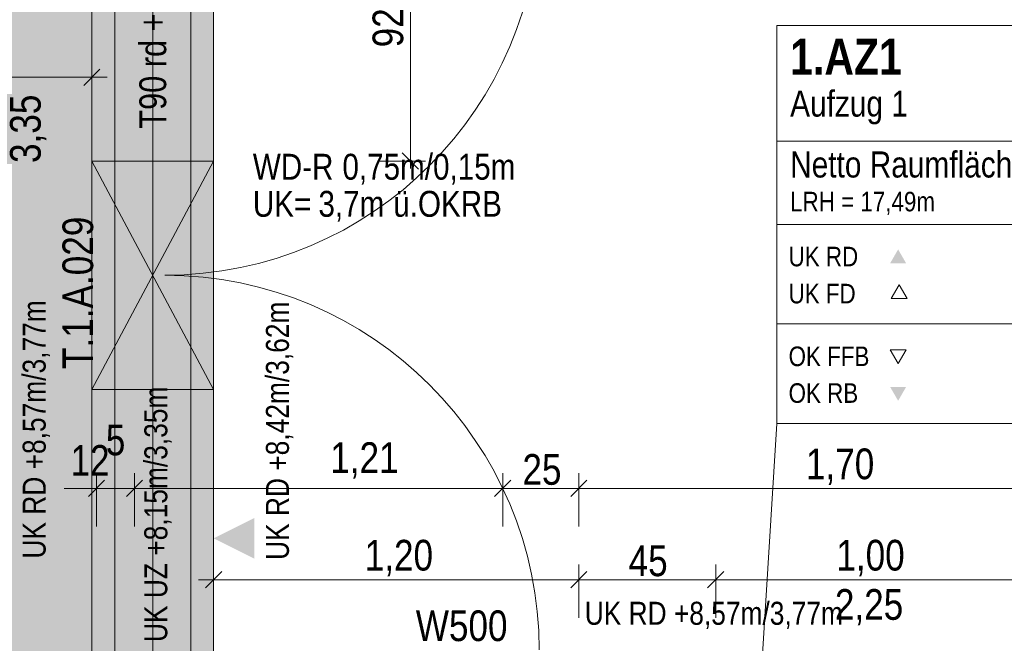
# Model space of a CAD drawing. Extents: x -620 to 3480, y 62 to 1107.
# Tile 60 of 244: x -503 to -439, y 772 to 813. Entities that reach past the tile are written whole.
import ezdxf
from ezdxf.lldxf.tags import DXFTag

# ---------------------------------------------------------------- set-up
doc = ezdxf.new("R2010")
doc.units = 0
doc.layers.get('0').update_dxf_attribs({"lineweight": 35})
for name, color, linetype, lineweight, true_color in [('00_Beschriftung UZ', 3, 'Continuous', 13, 0x00ff00), ('30 -34 Innenwände- 11 Durchbruch', 4, 'Continuous', 9, 0x00ffff), ('30 -34 Innenwände- 4 Türen_Fenster', 9, 'Continuous', 15, 0x808080), ('30 -35 Decken- 1 Konstruktion-Träger- Stahlbeton', 7, 'grob-A06G9GKW8I', 13, 0x33aa00), ('70 -75 Raumstempel- 1 Raumstempel', 1, 'Continuous', 50, 0xff0000), ('70 -75 Raumstempel-2 Verweislinie', 1, 'Continuous', 9, 0xff0000), ('70 -76 Bemaßung- 2 Allgemein', 9, 'Continuous', 5, 0x808080), ('iwb_Layout BA_Markierung', 7, 'Continuous', 9, 0xbadcdc)]:
    doc.layers.add(name, color=color, linetype=linetype, lineweight=lineweight, true_color=true_color)
for name, color, linetype, lineweight in [('70 -71 Achsen- 1 Gebäudeachsen', 7, 'STRICHPUNKT2-A06G9GKV8I', 18), ('70 -75 Raumstempel- 3 Wandstempel', 7, 'Continuous', 50), ('Keine', 7, 'Continuous', 9)]:
    doc.layers.add(name, color=color, linetype=linetype, lineweight=lineweight)
doc.layers.add('iwb_Schraffur_Unterzug', color=7, linetype='Continuous', lineweight=5, true_color=0xffffcc, plot=False)
doc.styles.get("Standard").update_dxf_attribs({"font": 'ARIALN.TTF'})
tags = doc.linetypes.add('grob-A06G9GKW8I', pattern=[14, 3, -8, 3]).pattern_tags.tags
tags[8:9] = [DXFTag(74, 4), DXFTag(75, 0), DXFTag(340, '0'), DXFTag(46, 0.0), DXFTag(50, 0.0), DXFTag(44, 0.0), DXFTag(45, 0.0)]
tags[6:7] = [DXFTag(74, 4), DXFTag(75, 0), DXFTag(340, '0'), DXFTag(46, 0.0), DXFTag(50, 0.0), DXFTag(44, 0.0), DXFTag(45, 0.0)]
tags[4:5] = [DXFTag(74, 4), DXFTag(75, 0), DXFTag(340, '0'), DXFTag(46, 0.0), DXFTag(50, 0.0), DXFTag(44, 0.0), DXFTag(45, 0.0)]
tags = doc.linetypes.add('STRICHPUNKT2-A06G9GKV8I', pattern=[12.7, 6.35, -3.175, 0, -3.175]).pattern_tags.tags
tags[10:11] = [DXFTag(74, 4), DXFTag(75, 0), DXFTag(340, '0'), DXFTag(46, 0.0), DXFTag(50, 0.0), DXFTag(44, 0.0), DXFTag(45, 0.0)]
tags[8:9] = [DXFTag(74, 4), DXFTag(75, 0), DXFTag(340, '0'), DXFTag(46, 0.0), DXFTag(50, 0.0), DXFTag(44, 0.0), DXFTag(45, 0.0)]
tags[6:7] = [DXFTag(74, 4), DXFTag(75, 0), DXFTag(340, '0'), DXFTag(46, 0.0), DXFTag(50, 0.0), DXFTag(44, 0.0), DXFTag(45, 0.0)]
tags[4:5] = [DXFTag(74, 4), DXFTag(75, 0), DXFTag(340, '0'), DXFTag(46, 0.0), DXFTag(50, 0.0), DXFTag(44, 0.0), DXFTag(45, 0.0)]

# ---------------------------------------------------------------- blocks, each defined once
blk = doc.blocks.new('Polygon-A06G9GKL8I')
at = {"color": 0, "linetype": 'ByBlock', "lineweight": -2, "ltscale": 0.13}
blk.add_solid([(-497.792, 86.106), (-562.014, 85.935), (-497.626, 1071.512), (-562.014, 1071.512)], dxfattribs=at)
blk = doc.blocks.new('Referenz-A06G9GKX8I')
at = {"layer": '00_Beschriftung UZ', "color": 0, "linetype": 'Continuous', "lineweight": 0, "ltscale": 0.13}
for points in [[(-501.184, 777.342), (-498.513, 778.674), (-501.182, 780.012)], [(-495.843, 777.342), (-498.513, 778.674), (-495.844, 780.012)], [(-493.184, 777.342), (-490.513, 778.674), (-493.182, 780.012)], [(-487.843, 777.342), (-490.513, 778.674), (-487.844, 780.012)]]:
    blk.add_solid(points, dxfattribs=at)
at = {"layer": '30 -34 Innenwände- 11 Durchbruch', "color": 0, "linetype": 'Continuous', "ltscale": 0.13}
for p, q in [((-498.513, 803.457), (-490.513, 803.457)), ((-490.513, 803.457), (-498.513, 788.457)), ((-490.513, 788.457), (-498.513, 803.457)), ((-498.513, 788.457), (-498.513, 803.457)), ((-498.513, 803.457), (-490.513, 788.457)), ((-490.513, 803.457), (-498.513, 788.457)), ((-490.513, 788.457), (-490.513, 803.457)), ((-498.513, 788.457), (-490.513, 788.457))]:
    blk.add_line(p, q, dxfattribs=at)
at = {"layer": '30 -34 Innenwände- 11 Durchbruch', "color": 0, "lineweight": 0}
for points in [[(-494.513, 795.957), (-498.513, 803.457), (-494.513, 803.457)], [(-494.513, 795.957), (-494.513, 803.457), (-490.513, 803.457)], [(-494.513, 788.457), (-498.513, 788.457), (-494.513, 795.957)], [(-494.513, 788.457), (-494.513, 795.957), (-490.513, 788.457)]]:
    blk.add_solid(points, dxfattribs=at)
at = {"layer": '30 -34 Innenwände- 4 Türen_Fenster', "color": 0, "linetype": 'grob-A06G9GKW8I', "ltscale": 0.15}
for p, q in [((-497.013, 821.957), (-497.013, 769.957)), ((-492.013, 821.957), (-492.013, 769.957))]:
    blk.add_line(p, q, dxfattribs=at)
for centre, major_axis in [((-493.713, 820.557), (0, -24.6)), ((-493.713, 771.357), (24.6, 0))]:
    blk.add_ellipse(centre, major_axis=major_axis, ratio=1, start_param=0, end_param=1.570796, dxfattribs=at)
at = {"layer": '30 -35 Decken- 1 Konstruktion-Träger- Stahlbeton', "color": 0}
for p, q in [((-498.513, 821.957), (-498.513, 769.957)), ((-490.513, 821.957), (-490.513, 769.957))]:
    blk.add_line(p, q, dxfattribs=at)
at = {"layer": '70 -71 Achsen- 1 Gebäudeachsen', "color": 0, "linetype": 'STRICHPUNKT2-A06G9GKV8I', "ltscale": 0.18}
blk.add_line((-494.513, 1075.897), (-494.513, 76.457), dxfattribs=at)
at = {"layer": '70 -75 Raumstempel- 1 Raumstempel', "color": 0, "lineweight": 9}
for p, q in [((-453.488, 812.36), (-453.488, 786.221)), ((-417.164, 812.36), (-453.488, 812.36)), ((-417.164, 804.765), (-453.488, 804.765)), ((-453.488, 799.29), (-431.759, 799.29)), ((-445.451, 795.33), (-445.974, 794.424)), ((-444.927, 794.424), (-445.451, 795.33)), ((-445.974, 794.424), (-444.927, 794.424)), ((-453.488, 792.756), (-431.759, 792.756)), ((-445.522, 790.151), (-446.045, 791.057)), ((-446.045, 791.057), (-444.999, 791.057)), ((-444.999, 791.057), (-445.522, 790.151)), ((-417.164, 786.221), (-453.488, 786.221))]:
    blk.add_line(p, q, dxfattribs=at)
at = {"layer": '70 -75 Raumstempel- 1 Raumstempel', "color": 0, "lineweight": 0}
for points in [[(-444.999, 796.745), (-445.522, 797.651), (-446.045, 796.745)], [(-444.999, 788.615), (-445.522, 787.709), (-446.045, 788.615)]]:
    blk.add_solid(points, dxfattribs=at)
at = {"layer": '70 -75 Raumstempel-2 Verweislinie', "color": 0}
blk.add_line((-453.488, 786.221), (-458.18, 711.957), dxfattribs=at)
at = {"layer": '70 -76 Bemaßung- 2 Allgemein', "color": 0, "linetype": 'Continuous', "ltscale": 0.13}
for p, q in [((-477.581, 804.518), (-477.581, 820.897)), ((-498.513, 811.457), (-498.513, 807.957)), ((-499.574, 808.957), (-562.014, 808.957)), ((-497.513, 808.957), (-499.574, 808.957)), ((-477.581, 802.957), (-477.581, 804.518)), ((-477.051, 802.927), (-478.112, 803.988)), ((-479.581, 803.457), (-476.581, 803.457)), ((-498.213, 779.457), (-498.213, 782.957)), ((-495.713, 779.457), (-495.713, 782.957)), ((-495.713, 779.457), (-495.713, 782.957)), ((-471.513, 779.457), (-471.513, 782.957)), ((-471.513, 779.457), (-471.513, 782.957)), ((-466.513, 779.457), (-466.513, 782.957)), ((-466.513, 779.457), (-466.513, 782.957)), ((-499.274, 781.957), (-500.334, 781.957)), ((-497.213, 781.957), (-499.274, 781.957)), ((-495.713, 781.957), (-498.213, 781.957)), ((-496.713, 781.957), (-494.653, 781.957)), ((-496.713, 781.957), (-494.653, 781.957)), ((-494.653, 781.957), (-493.592, 781.957)), ((-472.574, 781.957), (-494.653, 781.957)), ((-470.513, 781.957), (-472.574, 781.957)), ((-472.513, 781.957), (-470.453, 781.957)), ((-467.574, 781.957), (-470.453, 781.957)), ((-465.513, 781.957), (-467.574, 781.957)), ((-467.513, 781.957), (-465.453, 781.957)), ((-433.574, 781.957), (-465.453, 781.957)), ((-490.513, 773.457), (-490.513, 776.957)), ((-466.513, 773.457), (-466.513, 776.957)), ((-466.513, 773.457), (-466.513, 776.957)), ((-457.513, 773.457), (-457.513, 776.957)), ((-457.513, 773.457), (-457.513, 776.957)), ((-491.513, 775.957), (-489.453, 775.957)), ((-467.574, 775.957), (-489.453, 775.957)), ((-465.513, 775.957), (-467.574, 775.957)), ((-467.513, 775.957), (-465.453, 775.957)), ((-458.574, 775.957), (-465.453, 775.957)), ((-456.513, 775.957), (-458.574, 775.957)), ((-458.513, 775.957), (-456.453, 775.957)), ((-438.574, 775.957), (-456.453, 775.957)), ((-436.513, 775.957), (-438.574, 775.957))]:
    blk.add_line(p, q, dxfattribs=at)
at = {"layer": '70 -76 Bemaßung- 2 Allgemein', "color": 0, "linetype": 'Continuous', "lineweight": 20, "ltscale": 0.2}
for p, q in [((-497.983, 809.488), (-499.044, 808.427)), ((-497.683, 782.488), (-498.744, 781.427)), ((-496.244, 781.427), (-495.183, 782.488)), ((-496.244, 781.427), (-495.183, 782.488)), ((-472.044, 781.427), (-470.983, 782.488)), ((-470.983, 782.488), (-472.044, 781.427)), ((-467.044, 781.427), (-465.983, 782.488)), ((-465.983, 782.488), (-467.044, 781.427)), ((-491.044, 775.427), (-489.983, 776.488)), ((-467.044, 775.427), (-465.983, 776.488)), ((-465.983, 776.488), (-467.044, 775.427)), ((-458.044, 775.427), (-456.983, 776.488)), ((-456.983, 776.488), (-458.044, 775.427))]:
    blk.add_line(p, q, dxfattribs=at)
at = {"layer": '00_Beschriftung UZ', "color": 0, "linetype": 'Continuous', "lineweight": 5, "ltscale": 0.13, "char_height": 1.51033, "attachment_point": 1, "rotation": 90}
for s, insert in [('{\\fArial Narrow;UK RD +8,57m/3,77m}', (-503.064, 777.342)), ('{\\fArial Narrow;UK RD +8,42m/3,62m}', (-487.075, 777.254)), ('{\\fArial Narrow;UK UZ +8,15m/3,35m}', (-495.069, 771.863))]:
    blk.add_mtext(s, dxfattribs=dict(at, insert=insert))
at = {"layer": '00_Beschriftung UZ', "color": 0, "linetype": 'ByBlock', "lineweight": 5, "ltscale": 0.13, "insert": (-466.122, 774.507), "char_height": 1.51033, "attachment_point": 1}
blk.add_mtext('{\\fArial Narrow;UK RD +8,57m/3,77m}', dxfattribs=at)
at = {"layer": '30 -34 Innenwände- 11 Durchbruch', "color": 0, "linetype": 'Continuous', "ltscale": 0.13, "char_height": 1.7, "attachment_point": 1}
for s, insert in [('{\\fArial Narrow;WD-R}', (-487.935, 803.931)), ('{\\fArial Narrow;0,75m/0,15m}', (-482.048, 803.931)), ('{\\fArial Narrow;UK=}', (-487.935, 801.496)), ('{\\fArial Narrow;3,7m}', (-483.625, 801.496)), ('{\\fArial Narrow;ü.OKRB}', (-478.709, 801.496))]:
    blk.add_mtext(s, dxfattribs=dict(at, insert=insert))
at = {"layer": '70 -75 Raumstempel- 1 Raumstempel', "color": 0, "linetype": 'Continuous', "ltscale": 0.5, "attachment_point": 1, "rotation": 0}
for s, insert, char_height in [('{\\fArial Narrow|b1|i0;1.AZ1}', (-452.621, 811.484), 2.3536), ('{\\fArial Narrow;Aufzug 1}', (-452.621, 808.086), 1.71171), ('{\\fArial Narrow;Netto Raumfläche:}', (-452.621, 804.086), 1.71171), ('{\\fArial Narrow;LRH = 17,49m}', (-452.621, 801.435), 1.28378), ('{\\fArial Narrow;UK RD}', (-452.723, 797.825), 1.28378), ('{\\fArial Narrow;UK FD}', (-452.723, 795.392), 1.28378), ('{\\fArial Narrow;OK FFB}', (-452.723, 791.272), 1.28378), ('{\\fArial Narrow;OK RB}', (-452.723, 788.858), 1.28378)]:
    blk.add_mtext(s, dxfattribs=dict(at, insert=insert, char_height=char_height))
at = {"layer": '70 -75 Raumstempel- 3 Wandstempel', "color": 0, "linetype": 'Continuous', "ltscale": 0.5, "insert": (-477.223, 773.94), "char_height": 2.01377, "attachment_point": 1}
blk.add_mtext('{\\fArial Narrow;W500}', dxfattribs=at)
at = {"layer": '70 -76 Bemaßung- 2 Allgemein', "color": 0, "linetype": 'Continuous', "ltscale": 0.13, "char_height": 2.01377, "attachment_point": 1, "rotation": 90}
for s, insert in [('{\\fArial Narrow;92}', (-480.067, 810.924)), ('{\\fArial Narrow;3,35}', (-503.895, 803.329))]:
    blk.add_mtext(s, dxfattribs=dict(at, insert=insert))
at = {"layer": '70 -76 Bemaßung- 2 Allgemein', "color": 0, "linetype": 'Continuous', "ltscale": 0.13, "char_height": 2.01377, "attachment_point": 1}
for s, insert in [('{\\fArial Narrow;5}', (-497.6, 786.142)), ('{\\fArial Narrow;12}', (-499.92, 784.799)), ('{\\fArial Narrow;1,21}', (-482.846, 784.983)), ('{\\fArial Narrow;1,70}', (-451.581, 784.573)), ('{\\fArial Narrow;25}', (-470.216, 784.208)), ('{\\fArial Narrow;1,20}', (-480.581, 778.573)), ('{\\fArial Narrow;1,00}', (-449.581, 778.573)), ('{\\fArial Narrow;45}', (-463.236, 778.204)), ('{\\fArial Narrow;2,25}', (-449.678, 775.339))]:
    blk.add_mtext(s, dxfattribs=dict(at, insert=insert))
at = {"layer": 'Keine', "color": 0, "linetype": 'Continuous', "ltscale": 0.13, "attachment_point": 1, "rotation": 90}
for s, insert, char_height in [('{\\fArial Narrow;T90 rd + FSA}', (-495.394, 805.58), 1.76205), ('{\\fArial Narrow;T.1.A.029}', (-500.449, 789.798), 2.01377)]:
    blk.add_mtext(s, dxfattribs=dict(at, insert=insert, char_height=char_height))
blk = doc.blocks.new('Referenz-A06G9GKZ8I')
at = {"layer": 'iwb_Schraffur_Unterzug', "linetype": 'Continuous', "ltscale": 0.13}
blk.add_solid([(-498.513, 769.957), (-498.513, 821.957), (-490.513, 769.957), (-490.513, 821.957)], dxfattribs=at)

msp = doc.modelspace()

# ---------------------------------------------------------------- block references
at = {"color": 8, "lineweight": 25, "ltscale": 0.25, "true_color": 0x808080}
for name in ['Referenz-A06G9GKX8I', 'Referenz-A06G9GKZ8I']:
    msp.add_blockref(name, (0, 0), dxfattribs=at)
at = {"layer": 'iwb_Layout BA_Markierung', "ltscale": 0.13}
msp.add_blockref('Polygon-A06G9GKL8I', (0, 0), dxfattribs=at)

doc.saveas('drawing.dxf')
